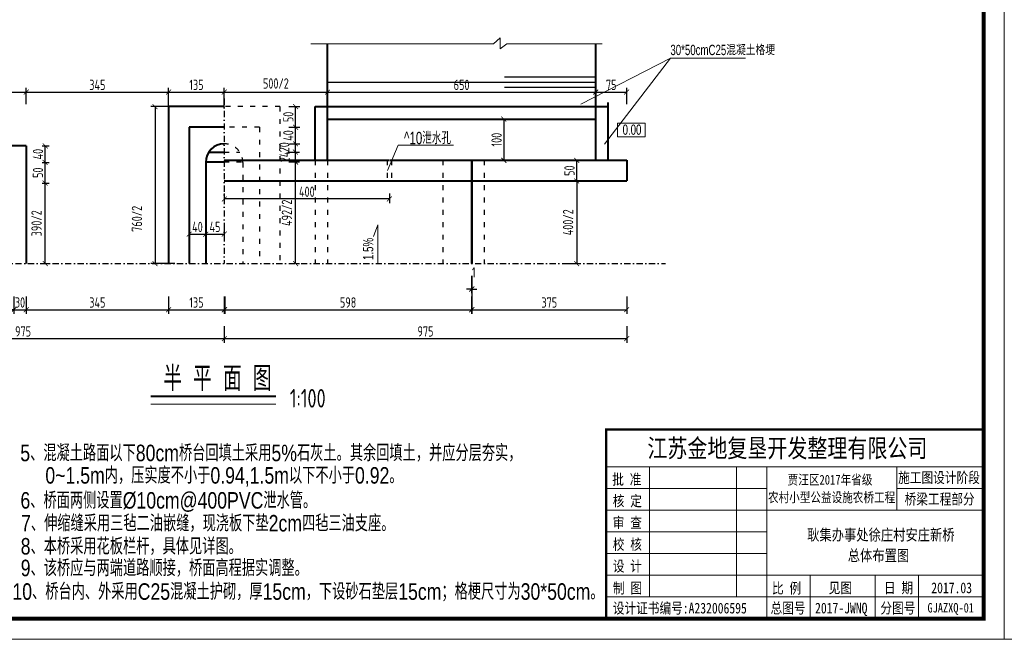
# Model space of a CAD drawing. Header units: inches. Extents: x 112594 to 193184, y 44995 to 116598.
# Tile 17 of 153: x 115296 to 117681, y 58251 to 59751. Entities that reach past the tile are written whole.
import ezdxf

# ---------------------------------------------------------------- set-up
doc = ezdxf.new("R2010")
doc.units = ezdxf.units.IN
doc.header["$MEASUREMENT"] = 0
doc.linetypes.add('ACAD_ISO03W100', pattern=[30, 12, -18])
doc.linetypes.add('DASHDOTX2', pattern=[2, 1, -0.5, 0, -0.5])
doc.layers.get('0').update_dxf_attribs({"lineweight": 15})
for name, color, linetype in [('1', 7, 'Continuous'), ('轴线', 3, 'DASHDOTX2'), ('配筋2', 2, 'Continuous')]:
    doc.layers.add(name, color=color, linetype=linetype)
for name, color, linetype, lineweight in [('BM1', 7, 'Continuous', 15), ('原石', 6, 'Continuous', 40), ('文字', 7, 'Continuous', 20), ('虚线', 2, 'ACAD_ISO03W100', 25), ('轮廓线', 1, 'Continuous', 40)]:
    doc.layers.add(name, color=color, linetype=linetype, lineweight=lineweight)
doc.styles.add('hz-e', font='hztxt_e.shx', dxfattribs={"width": 0.75, "bigfont": 'hztxt.shx'})
doc.styles.add('HZTXT', font='tssdeng.shx', dxfattribs={"width": 0.75, "bigfont": 'hztxt.shx'})
doc.styles.get("Standard").update_dxf_attribs({"font": 'hztxt_e.shx', "width": 0.7, "bigfont": 'hztxt.shx'})
doc.styles.add('图框', font='SIMFANG.TTF', dxfattribs={"width": 0.8, "height": 4})
doc.dimstyles.new('3', dxfattribs={"dimtxt": 25, "dimasz": 12, "dimexe": 10, "dimexo": 30, "dimgap": 5, "dimtad": 1, "dimdec": 0, "dimzin": 0, "dimdsep": 46, "dimtxsty": 'HZTXT', "dimblk": 'ARCHTICK', "dimcen": 0, "dimclrt": 7, "dimazin": 2, "dimtfac": 1, "dimtdec": 0, "dimtix": 1, "dimtmove": 2, "dimatfit": 3, "dimfxl": 250, "dimtolj": 1, "dimtzin": 0, "dimarcsym": 0})

# ---------------------------------------------------------------- blocks, each defined once
blk = doc.blocks.new('_ArchTick')
at = {"color": 0, "linetype": 'ByBlock', "const_width": 0.15}
blk.add_lwpolyline([(-0.5, -0.5), (0.5, 0.5)], dxfattribs=at)
blk = doc.blocks.new('*D544')
at = {"color": 0, "lineweight": -2}
for p, q in [((114816.5, 59546.4), (114816.5, 59585.6)), ((114816.5, 59575.6), (115311.5, 59575.6)), ((115311.5, 59546.4), (115311.5, 59585.6))]:
    blk.add_line(p, q, dxfattribs=at)
at = {"color": 0, "lineweight": -2, "xscale": 12, "yscale": 12, "zscale": 12, "rotation": 180}
blk.add_blockref('_ArchTick', (114816.5, 59575.6), dxfattribs=at)
at = {"color": 0, "lineweight": -2, "xscale": 12, "yscale": 12, "zscale": 12}
blk.add_blockref('_ArchTick', (115311.5, 59575.6), dxfattribs=at)
at = {"color": 7, "insert": (115064, 59593.1), "char_height": 25, "attachment_point": 5, "style": 'HZTXT'}
blk.add_mtext('\\A1;495', dxfattribs=at)
blk = doc.blocks.new('*D545')
at = {"color": 0, "lineweight": -2}
for p, q in [((115791.5, 59546.4), (115791.5, 59585.6)), ((115791.5, 59575.6), (116041.5, 59575.6)), ((116041.5, 59546.4), (116041.5, 59585.6))]:
    blk.add_line(p, q, dxfattribs=at)
at = {"color": 0, "lineweight": -2, "xscale": 12, "yscale": 12, "zscale": 12, "rotation": 180}
blk.add_blockref('_ArchTick', (115791.5, 59575.6), dxfattribs=at)
at = {"color": 0, "lineweight": -2, "xscale": 12, "yscale": 12, "zscale": 12}
blk.add_blockref('_ArchTick', (116041.5, 59575.6), dxfattribs=at)
at = {"color": 7, "insert": (115916.5, 59596.5), "char_height": 25, "attachment_point": 5, "style": 'HZTXT'}
blk.add_mtext('\\A1;500/2', dxfattribs=at)
blk = doc.blocks.new('*D546')
at = {"color": 0, "lineweight": -2}
for p, q in [((116041.5, 59546.4), (116041.5, 59585.6)), ((116041.5, 59575.6), (116691.5, 59575.6)), ((116691.5, 59546.4), (116691.5, 59585.6))]:
    blk.add_line(p, q, dxfattribs=at)
at = {"color": 0, "lineweight": -2, "xscale": 12, "yscale": 12, "zscale": 12, "rotation": 180}
blk.add_blockref('_ArchTick', (116041.5, 59575.6), dxfattribs=at)
at = {"color": 0, "lineweight": -2, "xscale": 12, "yscale": 12, "zscale": 12}
blk.add_blockref('_ArchTick', (116691.5, 59575.6), dxfattribs=at)
at = {"color": 7, "insert": (116366.5, 59593.1), "char_height": 25, "attachment_point": 5, "style": 'HZTXT'}
blk.add_mtext('\\A1;650', dxfattribs=at)
blk = doc.blocks.new('*D638')
at = {"color": 0, "lineweight": -2}
for p, q in [((116390.5, 59130.4), (116390.5, 59088.7)), ((116391.5, 59130.4), (116391.5, 59088.7)), ((116390.5, 59098.7), (116378.5, 59098.7)), ((116390.5, 59098.7), (116391.5, 59098.7)), ((116391.5, 59098.7), (116403.5, 59098.7))]:
    blk.add_line(p, q, dxfattribs=at)
at = {"color": 0, "lineweight": -2, "xscale": 12, "yscale": 12, "zscale": 12}
blk.add_blockref('_ArchTick', (116390.5, 59098.7), dxfattribs=at)
at = {"color": 0, "lineweight": -2, "xscale": 12, "yscale": 12, "zscale": 12, "rotation": 180}
blk.add_blockref('_ArchTick', (116391.5, 59098.7), dxfattribs=at)
at = {"color": 7, "insert": (116395.9, 59139.1), "char_height": 25, "attachment_point": 5, "style": 'HZTXT'}
blk.add_mtext('\\A1;1', dxfattribs=at)
blk = doc.blocks.new('*D639')
at = {"color": 0, "lineweight": -2}
for p, q in [((116391.5, 59130.4), (116391.5, 59038.7)), ((116766.5, 59080.4), (116766.5, 59038.7)), ((116391.5, 59048.7), (116766.5, 59048.7))]:
    blk.add_line(p, q, dxfattribs=at)
at = {"color": 0, "lineweight": -2, "xscale": 12, "yscale": 12, "zscale": 12, "rotation": 180}
blk.add_blockref('_ArchTick', (116391.5, 59048.7), dxfattribs=at)
at = {"color": 0, "lineweight": -2, "xscale": 12, "yscale": 12, "zscale": 12}
blk.add_blockref('_ArchTick', (116766.5, 59048.7), dxfattribs=at)
at = {"color": 7, "insert": (116579, 59066.2), "char_height": 25, "attachment_point": 5, "style": 'HZTXT'}
blk.add_mtext('\\A1;375', dxfattribs=at)
blk = doc.blocks.new('*D549')
at = {"color": 0, "lineweight": -2}
for p, q in [((114816.5, 59008.7), (114816.5, 58968.8)), ((115791.5, 59008.7), (115791.5, 58968.8)), ((114816.5, 58978.8), (115791.5, 58978.8))]:
    blk.add_line(p, q, dxfattribs=at)
at = {"color": 0, "lineweight": -2, "xscale": 12, "yscale": 12, "zscale": 12, "rotation": 180}
blk.add_blockref('_ArchTick', (114816.5, 58978.8), dxfattribs=at)
at = {"color": 0, "lineweight": -2, "xscale": 12, "yscale": 12, "zscale": 12}
blk.add_blockref('_ArchTick', (115791.5, 58978.8), dxfattribs=at)
at = {"color": 7, "insert": (115304, 58996.3), "char_height": 25, "attachment_point": 5, "style": 'HZTXT'}
blk.add_mtext('\\A1;975', dxfattribs=at)
blk = doc.blocks.new('*D550')
at = {"color": 0, "lineweight": -2}
for p, q in [((115791.5, 59008.7), (115791.5, 58968.8)), ((116766.5, 59008.7), (116766.5, 58968.8)), ((115791.5, 58978.8), (116766.5, 58978.8))]:
    blk.add_line(p, q, dxfattribs=at)
at = {"color": 0, "lineweight": -2, "xscale": 12, "yscale": 12, "zscale": 12, "rotation": 180}
blk.add_blockref('_ArchTick', (115791.5, 58978.8), dxfattribs=at)
at = {"color": 0, "lineweight": -2, "xscale": 12, "yscale": 12, "zscale": 12}
blk.add_blockref('_ArchTick', (116766.5, 58978.8), dxfattribs=at)
at = {"color": 7, "insert": (116279, 58996.3), "char_height": 25, "attachment_point": 5, "style": 'HZTXT'}
blk.add_mtext('\\A1;975', dxfattribs=at)
blk = doc.blocks.new('*D552')
at = {"color": 0, "lineweight": -2}
for p, q in [((116611.5, 59410.4), (116655.4, 59410.4)), ((116645.4, 59360.4), (116645.4, 59410.4)), ((116611.5, 59360.4), (116655.4, 59360.4))]:
    blk.add_line(p, q, dxfattribs=at)
at = {"color": 0, "lineweight": -2, "xscale": 12, "yscale": 12, "zscale": 12}
for p, rotation in [((116645.4, 59410.4), 90), ((116645.4, 59360.4), 270)]:
    blk.add_blockref('_ArchTick', p, dxfattribs=dict(at, rotation=rotation))
at = {"color": 7, "insert": (116627.9, 59385.4), "char_height": 25, "attachment_point": 5, "rotation": 90, "style": 'HZTXT'}
blk.add_mtext('\\A1;50', dxfattribs=at)
blk = doc.blocks.new('*D553')
at = {"color": 0, "lineweight": -2}
for p, q in [((115350.1, 59355.4), (115367.6, 59355.4)), ((115357.6, 59160.4), (115357.6, 59355.4)), ((115350.1, 59160.4), (115367.6, 59160.4))]:
    blk.add_line(p, q, dxfattribs=at)
at = {"color": 0, "lineweight": -2, "xscale": 12, "yscale": 12, "zscale": 12}
for p, rotation in [((115357.6, 59355.4), 90), ((115357.6, 59160.4), 270)]:
    blk.add_blockref('_ArchTick', p, dxfattribs=dict(at, rotation=rotation))
at = {"color": 7, "insert": (115336.7, 59257.9), "char_height": 25, "attachment_point": 5, "rotation": 90, "style": 'HZTXT'}
blk.add_mtext('\\A1;390/2', dxfattribs=at)
blk = doc.blocks.new('*D554')
at = {"color": 0, "lineweight": -2}
for p, q in [((115350.1, 59405.4), (115367.6, 59405.4)), ((115357.6, 59355.4), (115357.6, 59405.4)), ((115350.1, 59355.4), (115367.6, 59355.4))]:
    blk.add_line(p, q, dxfattribs=at)
at = {"color": 0, "lineweight": -2, "xscale": 12, "yscale": 12, "zscale": 12}
for p, rotation in [((115357.6, 59405.4), 90), ((115357.6, 59355.4), 270)]:
    blk.add_blockref('_ArchTick', p, dxfattribs=dict(at, rotation=rotation))
at = {"color": 7, "insert": (115340.1, 59380.4), "char_height": 25, "attachment_point": 5, "rotation": 90, "style": 'HZTXT'}
blk.add_mtext('\\A1;50', dxfattribs=at)
blk = doc.blocks.new('*D555')
at = {"color": 0, "lineweight": -2}
for p, q in [((115350.1, 59445.4), (115367.6, 59445.4)), ((115357.6, 59405.4), (115357.6, 59445.4)), ((115350.1, 59405.4), (115367.6, 59405.4))]:
    blk.add_line(p, q, dxfattribs=at)
at = {"color": 0, "lineweight": -2, "xscale": 12, "yscale": 12, "zscale": 12}
for p, rotation in [((115357.6, 59445.4), 90), ((115357.6, 59405.4), 270)]:
    blk.add_blockref('_ArchTick', p, dxfattribs=dict(at, rotation=rotation))
at = {"color": 7, "insert": (115340.1, 59425.4), "char_height": 25, "attachment_point": 5, "rotation": 90, "style": 'HZTXT'}
blk.add_mtext('\\A1;40', dxfattribs=at)
blk = doc.blocks.new('*D556')
at = {"color": 0, "lineweight": -2}
for p, q in [((116611.5, 59360.4), (116655.4, 59360.4)), ((116645.4, 59360.4), (116645.4, 59160.4)), ((116611.5, 59160.4), (116655.4, 59160.4))]:
    blk.add_line(p, q, dxfattribs=at)
at = {"color": 0, "lineweight": -2, "xscale": 12, "yscale": 12, "zscale": 12}
for p, rotation in [((116645.4, 59360.4), 90), ((116645.4, 59160.4), 270)]:
    blk.add_blockref('_ArchTick', p, dxfattribs=dict(at, rotation=rotation))
at = {"color": 7, "insert": (116624.5, 59260.4), "char_height": 25, "attachment_point": 5, "rotation": 90, "style": 'HZTXT'}
blk.add_mtext('\\A1;400/2', dxfattribs=at)
blk = doc.blocks.new('*D557')
at = {"color": 0, "lineweight": -2}
for p, q in [((116691.5, 59546.4), (116691.5, 59585.6)), ((116691.5, 59575.6), (116766.5, 59575.6)), ((116766.5, 59546.4), (116766.5, 59585.6))]:
    blk.add_line(p, q, dxfattribs=at)
at = {"color": 0, "lineweight": -2, "xscale": 12, "yscale": 12, "zscale": 12, "rotation": 180}
blk.add_blockref('_ArchTick', (116691.5, 59575.6), dxfattribs=at)
at = {"color": 0, "lineweight": -2, "xscale": 12, "yscale": 12, "zscale": 12}
blk.add_blockref('_ArchTick', (116766.5, 59575.6), dxfattribs=at)
at = {"color": 7, "insert": (116729, 59593.1), "char_height": 25, "attachment_point": 5, "style": 'HZTXT'}
blk.add_mtext('\\A1;75', dxfattribs=at)
blk = doc.blocks.new('*D570')
at = {"color": 0, "lineweight": -2}
for p, q in [((115947.7, 59406.4), (115974, 59406.4)), ((115964, 59160.4), (115964, 59406.4)), ((115964.5, 59160.4), (115974, 59160.4))]:
    blk.add_line(p, q, dxfattribs=at)
at = {"color": 0, "lineweight": -2, "xscale": 12, "yscale": 12, "zscale": 12}
for p, rotation in [((115964, 59406.4), 90), ((115964, 59160.4), 270)]:
    blk.add_blockref('_ArchTick', p, dxfattribs=dict(at, rotation=rotation))
at = {"color": 7, "insert": (115943.1, 59283.4), "char_height": 25, "attachment_point": 5, "rotation": 90, "style": 'HZTXT'}
blk.add_mtext('\\A1;492/2', dxfattribs=at)
blk = doc.blocks.new('*D571')
at = {"color": 0, "lineweight": -2}
for p, q in [((115683.2, 59540.4), (115613.8, 59540.4)), ((115623.8, 59540.4), (115623.8, 59160.4)), ((115671.5, 59160.4), (115613.8, 59160.4))]:
    blk.add_line(p, q, dxfattribs=at)
at = {"color": 0, "lineweight": -2, "xscale": 12, "yscale": 12, "zscale": 12}
for p, rotation in [((115623.8, 59540.4), 90), ((115623.8, 59160.4), 270)]:
    blk.add_blockref('_ArchTick', p, dxfattribs=dict(at, rotation=rotation))
at = {"color": 7, "insert": (115579.9, 59268.8), "char_height": 25, "attachment_point": 5, "rotation": 90, "style": 'HZTXT'}
blk.add_mtext('\\A1;760/2', dxfattribs=at)
blk = doc.blocks.new('*D572')
at = {"color": 0, "lineweight": -2}
for p, q in [((115948, 59490.7), (115974.2, 59490.7)), ((115964.2, 59450.4), (115964.2, 59490.7)), ((115949.2, 59450.4), (115974.2, 59450.4))]:
    blk.add_line(p, q, dxfattribs=at)
at = {"color": 0, "lineweight": -2, "xscale": 12, "yscale": 12, "zscale": 12}
for p, rotation in [((115964.2, 59490.7), 90), ((115964.2, 59450.4), 270)]:
    blk.add_blockref('_ArchTick', p, dxfattribs=dict(at, rotation=rotation))
at = {"color": 7, "insert": (115946.7, 59470.5), "char_height": 25, "attachment_point": 5, "rotation": 90, "style": 'HZTXT'}
blk.add_mtext('\\A1;40', dxfattribs=at)
blk = doc.blocks.new('*D573')
at = {"color": 0, "lineweight": -2}
for p, q in [((115946.5, 59430.4), (115974.1, 59430.4)), ((115964.1, 59406.4), (115964.1, 59430.4)), ((115947.7, 59406.4), (115974.1, 59406.4))]:
    blk.add_line(p, q, dxfattribs=at)
at = {"color": 0, "lineweight": -2, "xscale": 12, "yscale": 12, "zscale": 12}
for p, rotation in [((115964.1, 59430.4), 90), ((115964.1, 59406.4), 270)]:
    blk.add_blockref('_ArchTick', p, dxfattribs=dict(at, rotation=rotation))
at = {"color": 7, "insert": (115937.7, 59418.4), "char_height": 25, "attachment_point": 5, "rotation": 90, "style": 'HZTXT'}
blk.add_mtext('\\A1;24', dxfattribs=at)
blk = doc.blocks.new('*D574')
at = {"color": 0, "lineweight": -2}
for p, q in [((115706.5, 59247), (115706.5, 59221.6)), ((115746.5, 59247), (115746.5, 59221.6)), ((115706.5, 59231.6), (115746.5, 59231.6))]:
    blk.add_line(p, q, dxfattribs=at)
at = {"color": 0, "lineweight": -2, "xscale": 12, "yscale": 12, "zscale": 12, "rotation": 180}
blk.add_blockref('_ArchTick', (115706.5, 59231.6), dxfattribs=at)
at = {"color": 0, "lineweight": -2, "xscale": 12, "yscale": 12, "zscale": 12}
blk.add_blockref('_ArchTick', (115746.5, 59231.6), dxfattribs=at)
at = {"color": 7, "insert": (115726.5, 59249.1), "char_height": 25, "attachment_point": 5, "style": 'HZTXT'}
blk.add_mtext('\\A1;40', dxfattribs=at)
blk = doc.blocks.new('*D575')
at = {"color": 0, "lineweight": -2}
for p, q in [((115949.8, 59450.4), (115974.1, 59450.4)), ((115964.1, 59430.4), (115964.1, 59450.4)), ((115963.6, 59430.4), (115974.1, 59430.4))]:
    blk.add_line(p, q, dxfattribs=at)
at = {"color": 0, "lineweight": -2, "xscale": 12, "yscale": 12, "zscale": 12}
for p, rotation in [((115964.1, 59450.4), 90), ((115964.1, 59430.4), 270)]:
    blk.add_blockref('_ArchTick', p, dxfattribs=dict(at, rotation=rotation))
at = {"color": 7, "insert": (115936.8, 59442.1), "char_height": 25, "attachment_point": 5, "rotation": 90, "style": 'HZTXT'}
blk.add_mtext('\\A1;20', dxfattribs=at)
blk = doc.blocks.new('*D576')
at = {"color": 0, "lineweight": -2}
for p, q in [((115746.5, 59247), (115746.5, 59221.6)), ((115791.5, 59247), (115791.5, 59221.6)), ((115746.5, 59231.6), (115791.5, 59231.6))]:
    blk.add_line(p, q, dxfattribs=at)
at = {"color": 0, "lineweight": -2, "xscale": 12, "yscale": 12, "zscale": 12, "rotation": 180}
blk.add_blockref('_ArchTick', (115746.5, 59231.6), dxfattribs=at)
at = {"color": 0, "lineweight": -2, "xscale": 12, "yscale": 12, "zscale": 12}
blk.add_blockref('_ArchTick', (115791.5, 59231.6), dxfattribs=at)
at = {"color": 7, "insert": (115769, 59249.1), "char_height": 25, "attachment_point": 5, "style": 'HZTXT'}
blk.add_mtext('\\A1;45', dxfattribs=at)
blk = doc.blocks.new('*D577')
at = {"color": 0, "lineweight": -2}
for p, q in [((115791.5, 59330.4), (115791.5, 59306.9)), ((116191.5, 59330.4), (116191.5, 59306.9)), ((116191.5, 59316.9), (115791.5, 59316.9))]:
    blk.add_line(p, q, dxfattribs=at)
at = {"color": 0, "lineweight": -2, "xscale": 12, "yscale": 12, "zscale": 12, "rotation": 180}
blk.add_blockref('_ArchTick', (115791.5, 59316.9), dxfattribs=at)
at = {"color": 0, "lineweight": -2, "xscale": 12, "yscale": 12, "zscale": 12}
blk.add_blockref('_ArchTick', (116191.5, 59316.9), dxfattribs=at)
at = {"color": 7, "insert": (115991.5, 59334.4), "char_height": 25, "attachment_point": 5, "style": 'HZTXT'}
blk.add_mtext('\\A1;400', dxfattribs=at)
blk = doc.blocks.new('*D579')
at = {"color": 0, "lineweight": -2}
for p, q in [((115792.5, 59080.4), (115792.5, 59038.7)), ((116390.5, 59080.4), (116390.5, 59038.7)), ((115792.5, 59048.7), (116390.5, 59048.7))]:
    blk.add_line(p, q, dxfattribs=at)
at = {"color": 0, "lineweight": -2, "xscale": 12, "yscale": 12, "zscale": 12, "rotation": 180}
blk.add_blockref('_ArchTick', (115792.5, 59048.7), dxfattribs=at)
at = {"color": 0, "lineweight": -2, "xscale": 12, "yscale": 12, "zscale": 12}
blk.add_blockref('_ArchTick', (116390.5, 59048.7), dxfattribs=at)
at = {"color": 7, "insert": (116091.5, 59066.2), "char_height": 25, "attachment_point": 5, "style": 'HZTXT'}
blk.add_mtext('\\A1;598', dxfattribs=at)
blk = doc.blocks.new('*D580')
at = {"color": 0, "lineweight": -2}
for p, q in [((115311.5, 59546.4), (115311.5, 59585.6)), ((115311.5, 59575.6), (115656.5, 59575.6)), ((115656.5, 59537.9), (115656.5, 59585.6))]:
    blk.add_line(p, q, dxfattribs=at)
at = {"color": 0, "lineweight": -2, "xscale": 12, "yscale": 12, "zscale": 12, "rotation": 180}
blk.add_blockref('_ArchTick', (115311.5, 59575.6), dxfattribs=at)
at = {"color": 0, "lineweight": -2, "xscale": 12, "yscale": 12, "zscale": 12}
blk.add_blockref('_ArchTick', (115656.5, 59575.6), dxfattribs=at)
at = {"color": 7, "insert": (115484, 59593.1), "char_height": 25, "attachment_point": 5, "style": 'HZTXT'}
blk.add_mtext('\\A1;345', dxfattribs=at)
blk = doc.blocks.new('*D581')
at = {"color": 0, "lineweight": -2}
for p, q in [((115656.5, 59536.4), (115656.5, 59585.6)), ((115656.5, 59575.6), (115791.5, 59575.6)), ((115791.5, 59536.4), (115791.5, 59585.6))]:
    blk.add_line(p, q, dxfattribs=at)
at = {"color": 0, "lineweight": -2, "xscale": 12, "yscale": 12, "zscale": 12, "rotation": 180}
blk.add_blockref('_ArchTick', (115656.5, 59575.6), dxfattribs=at)
at = {"color": 0, "lineweight": -2, "xscale": 12, "yscale": 12, "zscale": 12}
blk.add_blockref('_ArchTick', (115791.5, 59575.6), dxfattribs=at)
at = {"color": 7, "insert": (115724, 59593.1), "char_height": 25, "attachment_point": 5, "style": 'HZTXT'}
blk.add_mtext('\\A1;135', dxfattribs=at)
blk = doc.blocks.new('*D582')
at = {"color": 0, "lineweight": -2}
for p, q in [((115656.5, 59080.4), (115656.5, 59038.7)), ((115791.5, 59080.4), (115791.5, 59038.7)), ((115656.5, 59048.7), (115791.5, 59048.7))]:
    blk.add_line(p, q, dxfattribs=at)
at = {"color": 0, "lineweight": -2, "xscale": 12, "yscale": 12, "zscale": 12, "rotation": 180}
blk.add_blockref('_ArchTick', (115656.5, 59048.7), dxfattribs=at)
at = {"color": 0, "lineweight": -2, "xscale": 12, "yscale": 12, "zscale": 12}
blk.add_blockref('_ArchTick', (115791.5, 59048.7), dxfattribs=at)
at = {"color": 7, "insert": (115724, 59066.2), "char_height": 25, "attachment_point": 5, "style": 'HZTXT'}
blk.add_mtext('\\A1;135', dxfattribs=at)
blk = doc.blocks.new('*D583')
at = {"color": 0, "lineweight": -2}
for p, q in [((115311.5, 59080.4), (115311.5, 59038.7)), ((115656.5, 59080.4), (115656.5, 59038.7)), ((115311.5, 59048.7), (115656.5, 59048.7))]:
    blk.add_line(p, q, dxfattribs=at)
at = {"color": 0, "lineweight": -2, "xscale": 12, "yscale": 12, "zscale": 12, "rotation": 180}
blk.add_blockref('_ArchTick', (115311.5, 59048.7), dxfattribs=at)
at = {"color": 0, "lineweight": -2, "xscale": 12, "yscale": 12, "zscale": 12}
blk.add_blockref('_ArchTick', (115656.5, 59048.7), dxfattribs=at)
at = {"color": 7, "insert": (115484, 59066.2), "char_height": 25, "attachment_point": 5, "style": 'HZTXT'}
blk.add_mtext('\\A1;345', dxfattribs=at)
blk = doc.blocks.new('*D589')
at = {"color": 0, "lineweight": -2}
for p, q in [((115948, 59540.7), (115974.2, 59540.7)), ((115964.2, 59490.4), (115964.2, 59540.7)), ((115949.2, 59490.4), (115974.2, 59490.4))]:
    blk.add_line(p, q, dxfattribs=at)
at = {"color": 0, "lineweight": -2, "xscale": 12, "yscale": 12, "zscale": 12}
for p, rotation in [((115964.2, 59540.7), 90), ((115964.2, 59490.4), 270)]:
    blk.add_blockref('_ArchTick', p, dxfattribs=dict(at, rotation=rotation))
at = {"color": 7, "insert": (115946.7, 59515.5), "char_height": 25, "attachment_point": 5, "rotation": 90, "style": 'HZTXT'}
blk.add_mtext('\\A1;50', dxfattribs=at)
blk = doc.blocks.new('*D599')
at = {"color": 0, "lineweight": -2}
for p, q in [((115281.5, 59080.4), (115281.5, 59038.7)), ((115311.5, 59080.4), (115311.5, 59038.7)), ((115281.5, 59048.7), (115269.5, 59048.7)), ((115281.5, 59048.7), (115311.5, 59048.7)), ((115311.5, 59048.7), (115323.5, 59048.7))]:
    blk.add_line(p, q, dxfattribs=at)
at = {"color": 0, "lineweight": -2, "xscale": 12, "yscale": 12, "zscale": 12}
blk.add_blockref('_ArchTick', (115281.5, 59048.7), dxfattribs=at)
at = {"color": 0, "lineweight": -2, "xscale": 12, "yscale": 12, "zscale": 12, "rotation": 180}
blk.add_blockref('_ArchTick', (115311.5, 59048.7), dxfattribs=at)
at = {"color": 7, "insert": (115296.5, 59066.2), "char_height": 25, "attachment_point": 5, "style": 'HZTXT'}
blk.add_mtext('\\A1;30', dxfattribs=at)
blk = doc.blocks.new('*D2119')
at = {"color": 0, "lineweight": -2}
for p, q in [((116468.8, 59510.4), (116468.8, 59410.4)), ((116479.1, 59510.4), (116478.8, 59510.4)), ((116494.1, 59410.4), (116478.8, 59410.4))]:
    blk.add_line(p, q, dxfattribs=at)
at = {"color": 0, "lineweight": -2, "xscale": 12, "yscale": 12, "zscale": 12}
for p, rotation in [((116468.8, 59510.4), 90), ((116468.8, 59410.4), 270)]:
    blk.add_blockref('_ArchTick', p, dxfattribs=dict(at, rotation=rotation))
at = {"color": 7, "insert": (116451.3, 59460.4), "char_height": 25, "attachment_point": 5, "rotation": 90, "style": 'HZTXT'}
blk.add_mtext('\\A1;100', dxfattribs=at)

msp = doc.modelspace()

# ---------------------------------------------------------------- linework, layer by layer
for p, q in [((116001.07394, 59692.42925), (116443.69635, 59692.42925)), ((116443.69635, 59692.42925), (116460.02538, 59707.39134)), ((116460.02538, 59707.39134), (116460.02538, 59680.023)), ((116460.02538, 59680.023), (116476.39286, 59692.42925)), ((116476.39286, 59692.42925), (116706.65498, 59692.42925)), ((116655.71847, 59546.2674), (116872.66485, 59657.55946)), ((116872.66485, 59657.55946), (116713.03562, 59449.44993)), ((117054.34068, 59657.55946), (116872.66485, 59657.55946)), ((116187.03934, 59385.41053), (116212.96576, 59447.43676)), ((116212.96576, 59447.43676), (116346.95961, 59447.43676)), ((116163.63527, 59254.34358), (116152.97124, 59225.65419)), ((116163.63527, 59254.34358), (116163.63527, 59160.63966)), ((121924.19669, 58250.73177), (113438.54004, 58250.73177))]:
    msp.add_line(p, q)
at = {"lineweight": -3}
for p, q in [((116691.50321, 59599.01528), (116041.50321, 59599.01528)), ((116691.50321, 59612.05692), (116470.42966, 59612.05692)), ((116691.50321, 59586.59518), (116470.42966, 59586.59518))]:
    msp.add_line(p, q, dxfattribs=at)
at = {"ltscale": 2}
msp.add_line((115613.83325, 58819.84442), (115916.23398, 58819.84442), dxfattribs=at)
msp.add_lwpolyline([(116744.0222, 59500.76579), (116810.90236, 59500.76579), (116810.90236, 59467.11504), (116744.0222, 59467.11504)], close=True)
at = {"layer": 'BM1', "linetype": 'Continuous'}
msp.add_line((117681.36837, 61251.03484), (117681.36837, 58250.73177), dxfattribs=at)
msp.add_line((117681.36837, 61251.03484), (117681.36837, 58250.73177), dxfattribs=at)
msp.add_line((117681.36837, 61251.03484), (117681.36837, 58250.73177), dxfattribs=at)
at = {"layer": 'BM1', "color": 0, "linetype": 'Continuous'}
for p, q in [((117681.36836, 61220.72874), (117681.36836, 58250.73177)), ((117681.36836, 61220.72874), (117681.36836, 58250.73177)), ((117681.36836, 61220.72874), (117681.36836, 58250.73177)), ((116716.72887, 58758.79991), (117631.37347, 58758.79991)), ((116716.72887, 58758.79991), (116716.72887, 58300.72667)), ((116716.72887, 58300.72667), (116716.72887, 58758.79991)), ((116716.72887, 58668.68714), (117631.37347, 58668.68714)), ((116821.86043, 58353.29245), (116821.86043, 58668.68714)), ((117032.12356, 58668.68714), (117032.12356, 58353.29245)), ((117105.71565, 58668.68714), (117105.71565, 58300.72667)), ((117421.11034, 58563.55558), (117421.11034, 58668.68714)), ((116716.72887, 58616.12136), (117105.71565, 58616.12136)), ((117421.11034, 58616.12136), (117631.37347, 58616.12136)), ((116716.72887, 58563.55558), (117631.37347, 58563.55558)), ((116716.72887, 58510.9898), (117105.71565, 58510.9898)), ((116716.72887, 58458.42402), (117105.71565, 58458.42402)), ((116716.72887, 58405.85824), (117631.37347, 58405.85824)), ((117210.84722, 58405.85824), (117210.84722, 58300.72667)), ((117368.54456, 58405.85824), (117368.54456, 58300.72667)), ((117473.67612, 58405.85824), (117473.67612, 58353.29245)), ((117473.67612, 58300.72667), (117473.67612, 58405.85824)), ((116716.72887, 58353.29245), (117631.37347, 58353.29245))]:
    msp.add_line(p, q, dxfattribs=at)
at = {"layer": 'BM1', "color": 0, "linetype": 'Continuous', "const_width": 9.99898}
msp.add_lwpolyline([(113606.38414, 58300.72667), (113606.38414, 61170.73385), (117631.37347, 61170.73385), (117631.37347, 58300.72667)], close=True, dxfattribs=at)
at = {"layer": 'BM1', "color": 0, "linetype": 'Continuous', "const_width": 5.25658}
msp.add_lwpolyline([(117631.37347, 58758.79991), (116716.72887, 58758.79991), (116716.72887, 58300.72667)], dxfattribs=at)
at = {"layer": '原石'}
for p, q in [((116011.50321, 59540.41053), (116721.50321, 59540.41053)), ((116041.50321, 59510.41053), (116691.50321, 59510.41053)), ((115791.50321, 59410.41053), (116190.5032, 59410.41053)), ((116191.5032, 59410.41053), (116766.50321, 59410.41053)), ((115791.50321, 59360.41053), (116390.50321, 59360.41053)), ((116391.50321, 59360.41053), (116766.50321, 59360.41053))]:
    msp.add_line(p, q, dxfattribs=at)
at = {"layer": '虚线'}
for p, q in [((115926.50256, 59540.41053), (115791.50321, 59540.41053)), ((115926.50256, 59540.41053), (115926.50256, 59160.41053)), ((115876.50256, 59490.41053), (115791.50321, 59490.41053)), ((115876.50256, 59490.41053), (115876.50256, 59160.41053)), ((115791.50321, 59430.41053), (115828.91913, 59430.41053)), ((115791.50321, 59406.41053), (115836.50256, 59406.41053)), ((115836.50256, 59405.41053), (115836.50256, 59160.41053)), ((116011.50321, 59410.41053), (116011.50321, 59160.41053)), ((116041.50321, 59410.41053), (116041.50321, 59160.41053)), ((116186.50321, 59410.41053), (116186.50321, 59360.41053)), ((116196.50321, 59410.41053), (116196.50321, 59360.41053)), ((116321.16797, 59410.41053), (116321.16797, 59160.41053)), ((116421.50321, 59410.41053), (116421.50321, 59160.41053))]:
    msp.add_line(p, q, dxfattribs=at)
msp.add_arc((115791.50256, 59405.41053), 45, 0, 89.99917518, dxfattribs=at)
at = {"layer": '轮廓线'}
for p, q in [((116041.50321, 59410.41053), (116041.50321, 59692.42925)), ((116691.50321, 59410.41053), (116691.50321, 59692.42925)), ((116721.50321, 59410.41053), (116721.50321, 59550.41053)), ((116011.50321, 59410.41053), (116011.50321, 59540.41053)), ((115311.50321, 59445.41053), (114816.50321, 59445.41053)), ((115311.50321, 59445.41053), (115311.50321, 59160.41053)), ((116390.50321, 59410.41053), (116390.50321, 59160.41053)), ((116391.50321, 59410.41053), (116391.50321, 59160.41053)), ((116766.50321, 59410.41053), (116766.50321, 59360.41053))]:
    msp.add_line(p, q, dxfattribs=at)
at = {"layer": '轮廓线', "ltscale": 2}
for p, q in [((115791.50256, 59540.41053), (115656.50256, 59540.41053)), ((115656.50256, 59540.41053), (115656.50256, 59160.41053)), ((115791.50256, 59490.41053), (115706.50256, 59490.41053)), ((115706.50256, 59490.41053), (115706.50256, 59160.41053)), ((115754.08598, 59430.41053), (115791.50256, 59430.41053)), ((115746.50256, 59406.41053), (115791.50256, 59406.41053)), ((115746.50256, 59405.41053), (115746.50256, 59160.41053)), ((115613.83325, 58839.11649), (115916.23398, 58839.11649))]:
    msp.add_line(p, q, dxfattribs=at)
at = {"layer": '轮廓线'}
msp.add_arc((115791.50256, 59405.41053), 45, 90, 180, dxfattribs=at)
at = {"layer": '轴线', "ltscale": 15}
for p, q in [((115791.50321, 59560.12412), (115791.50321, 59160.41053)), ((114623.22354, 59160.41053), (116860.87652, 59160.41053))]:
    msp.add_line(p, q, dxfattribs=at)

# ---------------------------------------------------------------- texts
at = {"width": 0.7}
for s, p in [('30*50cmC25混凝土格埂', (116872.40109, 59665.15768)), ('0.00', (116756.58213, 59472.12919))]:
    msp.add_text(s, height=25, dxfattribs=at).set_placement(p)
at = {"style": 'hz-e', "width": 0.8}
for s, p in [('5、混凝土路面以下80cm桥台回填土采用5%%%石灰土。其余回填土，并应分层夯实，', (115297.32399, 58681.88753)), ('0~1.5m内，压实度不小于0.94,1.5m以下不小于0.92。', (115358.01775, 58627.615)), ('6、桥面两侧设置%%c10cm@400PVC泄水管。', (115297.661, 58567.10599)), ('7、伸缩缝采用三毡二油嵌缝，现浇板下垫2cm四毡三油支座。', (115299.19212, 58511.75519)), ('3、图中尺寸单位:高程以米计（相对高程，以附近路面为0m起算），其余以厘米计。', (113938.12595, 58481.93662)), ('8、本桥采用花板栏杆，具体见详图。', (115298.30584, 58455.91674)), ('9、该桥应与两端道路顺接，桥面高程据实调整。', (115298.30584, 58403.49402)), ('10、桥台内、外采用C25混凝土护砌，厚15cm，下设砂石垫层15cm；格梗尺寸为30*50cm。', (115278.18769, 58346.35379))]:
    msp.add_text(s, height=40, dxfattribs=at).set_placement(p)
at = {"lineweight": -3, "insert": (116127.65902, 59169.13727), "char_height": 25, "width": 295.38, "attachment_point": 1, "rotation": 90}
msp.add_mtext('1.5%', dxfattribs=at)
at = {"layer": '1', "color": 7, "linetype": 'Continuous', "style": '图框', "width": 0.8}
for s, height, p in [('江苏金地复垦开发整理有限公司 ', 44.4121037, (116816.53644, 58691.28694)), ('批 准', 25.907061, (116731.44833, 58625.01979)), ('贾汪区2017年省级', 23.551873, (117156.42866, 58625.35413)), ('核 定', 25.907061, (116732.77116, 58572.72592)), ('农村小型公益设施农桥工程', 23.5518732, (117108.70612, 58582.74628)), ('审 查', 25.907061, (116732.77116, 58520.16014)), ('校 核', 25.907061, (116732.77116, 58467.59436)), ('设 计', 25.907061, (116732.77116, 58415.02858)), ('制 图', 25.907061, (116733.11213, 58361.73522)), ('比 例', 25.907061, (117118.53246, 58361.45733)), ('见图', 25.907061, (117255.85314, 58362.37953)), ('日 期', 25.907061, (117389.84362, 58362.37953)), ('2017.03', 25.907061, (117504.43494, 58362.37953)), ('设计证书编号:A232006595 ', 25.9070605, (116732.78777, 58313.25645)), ('总图号', 25.907061, (117115.12792, 58313.40986)), ('2017-JWNQ', 25.907061, (117222.87614, 58313.40986)), ('分图号', 25.907061, (117381.13422, 58313.40986))]:
    msp.add_text(s, height=height, dxfattribs=at).set_placement(p)
at = {"layer": '1', "color": 7, "linetype": 'Continuous', "char_height": 25.907061, "width": 215.1817481, "attachment_point": 5, "style": '图框'}
for s, insert in [('施工图设计阶段', (117523.1134, 58640.87057)), ('桥梁工程部分', (117524.63231, 58588.78208))]:
    msp.add_mtext(s, dxfattribs=dict(at, insert=insert))
at = {"layer": 'BM1', "color": 0, "linetype": 'Continuous', "style": '图框', "width": 0.8}
msp.add_text('GJAZXQ-01', height=23, dxfattribs=at).set_placement((117495.23989, 58315.63137))
at = {"layer": '文字', "style": 'HZTXT', "width": 0.75}
for s, height, p in [(' 半 平 面 图', 60, (115616.54433, 58851.88738)), ('1:100', 45, (115950.33049, 58811.78648))]:
    msp.add_text(s, height=height, dxfattribs=at).set_placement(p)
at = {"layer": '文字', "linetype": 'Continuous', "style": '图框', "width": 0.8}
for s, height, p in [('耿集办事处徐庄村安庄新桥', 27.2755102, (117203.74825, 58490.11714)), ('总体布置图', 27.27551, (117302.07022, 58440.10803))]:
    msp.add_text(s, height=height, dxfattribs=at).set_placement(p)
at = {"layer": '配筋2', "width": 0.7}
msp.add_text('^ 10泄水孔', height=30, dxfattribs=at).set_placement((116226.90102, 59449.47164))

# ---------------------------------------------------------------- dimensions: what is measured, and where the dimension line sits
for base, p1, p2, picture, middle in [((115311.50321, 59575.58822), (114816.50321, 59516.3703), (115311.50321, 59516.3703), '*D544', (115064.00321, 59593.08822)), ((115656.50256, 59575.58822), (115311.50321, 59516.3703), (115656.50256, 59507.86284), '*D580', (115484.00288, 59593.08822)), ((115791.50256, 59575.58822), (115656.50256, 59506.3703), (115791.50256, 59506.3703), '*D581', (115724.00256, 59593.08822)), ((116691.50321, 59575.58822), (116041.50321, 59516.3703), (116691.50321, 59516.3703), '*D546', (116366.50321, 59593.08822)), ((116766.50321, 59575.58822), (116691.50321, 59516.3703), (116766.50321, 59516.3703), '*D557', (116729.00321, 59593.08822)), ((115791.50321, 59316.85356), (116191.50321, 59360.41053), (115791.50321, 59360.41053), '*D577', (115991.50321, 59334.35356)), ((115746.50256, 59231.58791), (115706.50256, 59277.01113), (115746.50256, 59277.01113), '*D574', (115726.50256, 59249.08791)), ((115791.50256, 59231.58791), (115746.50256, 59277.01113), (115791.50256, 59277.01113), '*D576', (115769.00256, 59249.08791)), ((116766.50321, 59048.71511), (116391.50321, 59160.41053), (116766.50321, 59110.41053), '*D639', (116579.00321, 59066.21511)), ((115311.50321, 59048.71511), (115281.50321, 59110.41053), (115311.50321, 59110.41053), '*D599', (115296.50321, 59066.21511)), ((115656.50321, 59048.71511), (115311.50321, 59110.41053), (115656.50321, 59110.41053), '*D583', (115484.00321, 59066.21511)), ((115791.50256, 59048.71511), (115656.50256, 59110.41053), (115791.50256, 59110.41053), '*D582', (115724.00256, 59066.21511)), ((116390.50321, 59048.71511), (115792.50321, 59110.41053), (116390.50321, 59110.41053), '*D579', (116091.50321, 59066.21511)), ((115791.50321, 58978.80265), (114816.50321, 59038.71511), (115791.50321, 59038.71511), '*D549', (115304.00321, 58996.30265)), ((116766.50321, 58978.80265), (115791.50321, 59038.71511), (116766.50321, 59038.71511), '*D550', (116279.00321, 58996.30265))]:
    dim = msp.add_linear_dim(base=base, p1=p1, p2=p2, dimstyle='3')
    dim.commit()
    dim.dimension.update_dxf_attribs({"geometry": picture, "text_midpoint": middle})
dim = msp.add_linear_dim(base=(116041.50321, 59575.58822), p1=(115791.50321, 59516.3703), p2=(116041.50321, 59516.3703), text='<>/2', dimstyle='3', override={"dimlfac": 2})
dim.commit()
dim.dimension.update_dxf_attribs({"geometry": '*D545', "text_midpoint": (115916.50321, 59596.45361)})
dim = msp.add_linear_dim(base=(115623.84028, 59160.41053), p1=(115713.21664, 59540.41053), p2=(115701.47945, 59160.41053), angle=90, text='<>/2', dimstyle='3', override={"dimlfac": 2})
dim.commit()
dim.dimension.update_dxf_attribs({"geometry": '*D571', "text_midpoint": (115579.93936, 59268.83284), "dimtype": 160})
for base, p1, p2, picture, middle in [((115964.18662, 59540.67599), (115919.24866, 59490.41053), (115917.97973, 59540.67599), '*D589', (115946.68662, 59515.54326)), ((115964.18662, 59490.67599), (115919.24866, 59450.41053), (115917.97973, 59490.67599), '*D572', (115946.68662, 59470.54326)), ((116468.80212, 59410.41053), (116449.13911, 59510.41053), (116464.13257, 59410.41053), '*D2119', (116451.30212, 59460.41053)), ((115357.56226, 59445.41053), (115320.10027, 59405.41053), (115320.10027, 59445.41053), '*D555', (115340.06226, 59425.41053)), ((115357.56226, 59405.41053), (115320.10027, 59355.41053), (115320.10027, 59405.41053), '*D554', (115340.06226, 59380.41053)), ((116645.40003, 59410.41053), (116581.50321, 59360.41053), (116581.50321, 59410.41053), '*D552', (116627.90003, 59385.41053))]:
    dim = msp.add_linear_dim(base=base, p1=p1, p2=p2, angle=90, dimstyle='3')
    dim.commit()
    dim.dimension.update_dxf_attribs({"geometry": picture, "text_midpoint": middle})
for base, p1, p2, picture, middle in [((115964.0933, 59450.41053), (115933.64536, 59430.41053), (115919.75355, 59450.41053), '*D575', (115936.78938, 59442.07525)), ((115964.0933, 59430.41053), (115917.69476, 59406.41053), (115916.48889, 59430.41053), '*D573', (115937.73458, 59418.41053))]:
    dim = msp.add_linear_dim(base=base, p1=p1, p2=p2, angle=90, dimstyle='3')
    dim.commit()
    dim.dimension.update_dxf_attribs({"geometry": picture, "text_midpoint": middle, "dimtype": 160})
for base, p1, p2, picture, middle in [((115963.96379, 59406.41053), (115934.48694, 59160.41053), (115917.69476, 59406.41053), '*D570', (115943.09841, 59283.41053)), ((115357.56226, 59355.41053), (115320.10027, 59160.41053), (115320.10027, 59355.41053), '*D553', (115336.69687, 59257.91053)), ((116645.40003, 59160.41053), (116581.50321, 59360.41053), (116581.50321, 59160.41053), '*D556', (116624.53465, 59260.41053))]:
    dim = msp.add_linear_dim(base=base, p1=p1, p2=p2, angle=90, text='<>/2', dimstyle='3', override={"dimlfac": 2})
    dim.commit()
    dim.dimension.update_dxf_attribs({"geometry": picture, "text_midpoint": middle})
dim = msp.add_linear_dim(base=(116391.50321, 59098.71511), p1=(116390.50321, 59160.41053), p2=(116391.50321, 59160.41053), dimstyle='3')
dim.commit()
dim.dimension.update_dxf_attribs({"geometry": '*D638', "text_midpoint": (116395.91963, 59139.06982), "dimtype": 160})

doc.saveas('drawing.dxf')
